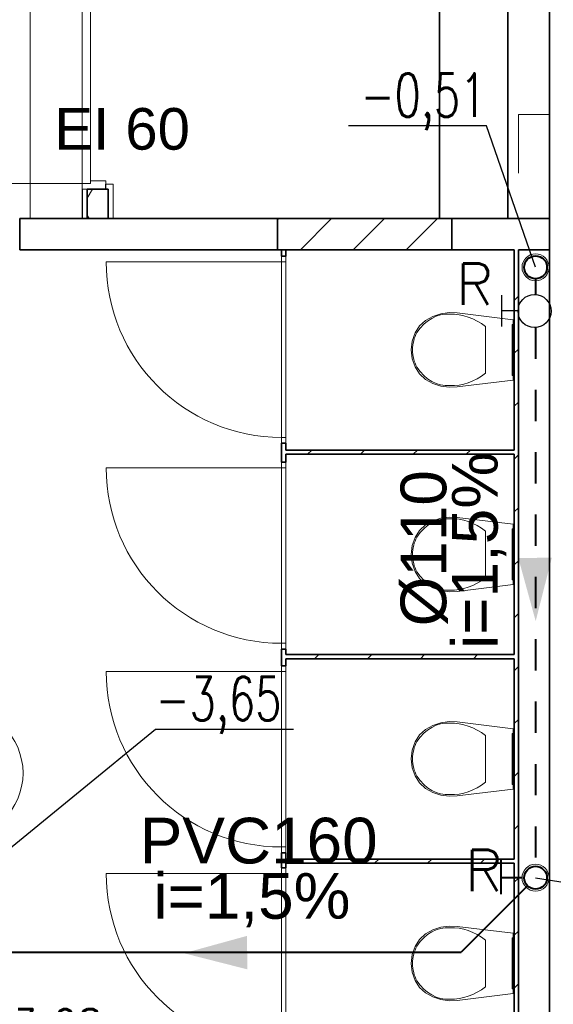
# Model space of a CAD drawing. Header units: millimetres. Extents: x -34676 to 172266, y 39940 to 476087.
# Tile 16 of 256: x 1745 to 4313, y 240180 to 244918. Entities that reach past the tile are written whole.
import ezdxf
from ezdxf import colors
from ezdxf.entities.mleader import LeaderData, LeaderLine
from ezdxf.lldxf.tags import DXFTag
from ezdxf.math import Vec2, Vec3

# ---------------------------------------------------------------- set-up
doc = ezdxf.new("R2010")
doc.units = ezdxf.units.MM
doc.header["$MEASUREMENT"] = 0
doc.linetypes.add('DASHED', pattern=[2, 1, -1])
doc.linetypes.add('Przerywana', pattern=[5.644444, 2.822222, -2.822222])
for name, color, linetype, lineweight in [('# nr wpustów', 200, 'Continuous', 9), ('##pion ks', 7, 'Continuous', 20), ('#ks', 34, 'Continuous', 30)]:
    doc.layers.add(name, color=color, linetype=linetype, lineweight=lineweight)
for name, color, linetype in [('#IS_opisy', 7, 'Continuous'), ('#podkład', 252, 'Continuous'), ('2D - Rysunki i Obrazki', 7, 'Continuous'), ('Drzwi Archicad', 7, 'Continuous'), ('Instalacje - Elektryczne', 7, 'Continuous'), ('IS_Text_Pion_Wodociag', 7, 'Continuous'), ('Konstrukcja - Ściany działowe', 7, 'Continuous'), ('Konstrukcja - Ściany zewnętrzne', 7, 'Continuous'), ('ODCINKI', 7, 'Continuous'), ('WEZLY', 7, 'Continuous'), ('Wnętrze - Wyposażenie', 7, 'Continuous'), ('Znaczniki drzwi Archicada', 7, 'Continuous')]:
    doc.layers.add(name, color=color, linetype=linetype)
doc.styles.add('Arial', font='arial.ttf', dxfattribs={"height": 0.2})
doc.styles.get("Standard").update_dxf_attribs({"font": 'arial.ttf'})
doc.styles.add('STYL_AUTOMATYCZNY_1', font='arial.ttf')
tags = doc.linetypes.add('SOLID', pattern=[10, 10, 0]).pattern_tags.tags
tags[6:7] = [DXFTag(74, 4), DXFTag(75, 0), DXFTag(340, '0'), DXFTag(46, 0.0), DXFTag(50, 0.0), DXFTag(44, 0.0), DXFTag(45, 0.0)]
tags[4:5] = [DXFTag(74, 4), DXFTag(75, 0), DXFTag(340, '0'), DXFTag(46, 0.0), DXFTag(50, 0.0), DXFTag(44, 0.0), DXFTag(45, 0.0)]
pattern_1 = [(45, (-208051.03, 747718.21), (-127.27922, 127.27922), [])]

# ---------------------------------------------------------------- blocks, each defined once
blk = doc.blocks.new('ttggg')
at = {"layer": '# nr wpustów', "color": 34, "linetype": 'Continuous', "lineweight": 30}
for p, q in [((-0.0997, 0.0844), (0.0016, 0.0844)), ((-0.049, 0.0327), (-0.049, 0.0844))]:
    blk.add_line(p, q, dxfattribs=at)
blk.add_circle((-0.049, -0.0204), 0.0531, dxfattribs=at)
blk = doc.blocks.new('SDFGHB')
at = {"layer": 'Konstrukcja - Ściany działowe', "linetype": 'Continuous', "lineweight": 13}
h = blk.add_hatch(dxfattribs=at)
h.set_pattern_fill('Izolacja_miękka_0001', color=252, style=0, pattern_type=2)
h.set_pattern_definition([(60, (-208051.03, 747718.21), (-129.90381, 75), []), (120, (-208051.03, 747718.21), (129.90381, 75), [])])
h.paths.add_polyline_path([(47092.6, 464101.5), (47092.6, 463960.5), (47192.6, 463960.5), (47192.6, 464101.5), (47182.6, 464101.5)])
h = blk.add_hatch(dxfattribs=at)
h.set_pattern_fill('Bloczki_ceramiczne_0001', color=252, style=0, pattern_type=2)
h.set_pattern_definition(pattern_1)
h.paths.add_polyline_path([(48007.6, 463960.5), (48007.6, 463810.5), (48847.6, 463810.5), (48847.6, 463960.5)])
h = blk.add_hatch(dxfattribs=at)
h.set_pattern_fill('Bloczki_ceramiczne_0001', color=252, style=0, pattern_type=2)
h.set_pattern_definition(pattern_1)
h.paths.add_polyline_path([(49167.6, 458910.5), (49167.6, 463810.5), (49147.6, 463810.5), (49147.6, 458910.5)])
h = blk.add_hatch(dxfattribs=at)
h.set_pattern_fill('Bloczki_ceramiczne_0001', color=252, style=0, pattern_type=2)
h.set_pattern_definition(pattern_1)
h.paths.add_polyline_path([(48027.6, 462788.9), (48047.6, 462788.9), (48047.6, 462879.7), (48027.6, 462879.7)])
h = blk.add_hatch(dxfattribs=at)
h.set_pattern_fill('Bloczki_ceramiczne_0001', color=252, style=0, pattern_type=2)
h.set_pattern_definition(pattern_1)
h.paths.add_polyline_path([(48047.6, 462826.5), (49147.6, 462826.5), (49147.6, 462846.5), (48047.6, 462846.5)])
h = blk.add_hatch(dxfattribs=at)
h.set_pattern_fill('Bloczki_ceramiczne_0001', color=252, style=0, pattern_type=2)
h.set_pattern_definition(pattern_1)
h.paths.add_polyline_path([(48027.6, 461808.6), (48047.6, 461808.6), (48047.6, 461888.9), (48027.6, 461888.9)])
h = blk.add_hatch(dxfattribs=at)
h.set_pattern_fill('Bloczki_ceramiczne_0001', color=252, style=0, pattern_type=2)
h.set_pattern_definition(pattern_1)
h.paths.add_polyline_path([(48047.6, 461842.5), (49147.6, 461842.5), (49147.6, 461862.5), (48047.6, 461862.5)])
h = blk.add_hatch(dxfattribs=at)
h.set_pattern_fill('Bloczki_ceramiczne_0001', color=252, style=0, pattern_type=2)
h.set_pattern_definition(pattern_1)
h.paths.add_polyline_path([(48027.6, 460908.6), (48027.6, 460837.1), (48047.6, 460837.1), (48047.6, 460908.6)])
h = blk.add_hatch(dxfattribs=at)
h.set_pattern_fill('Bloczki_ceramiczne_0001', color=252, style=0, pattern_type=2)
h.set_pattern_definition(pattern_1)
h.paths.add_polyline_path([(48047.6, 460858.5), (49147.6, 460858.5), (49147.6, 460878.5), (48047.6, 460878.5)])
at = {"color": 252, "linetype": 'Continuous', "lineweight": 35, "ltscale": 100, "flags": 128}
blk.add_lwpolyline([(48788, 466167.5), (49317.3, 466167.5), (49317.3, 465483.9), (49117, 465483.9), (49117, 463960.5), (48788, 463960.5)], close=True, dxfattribs=at)
for points in [[(48847.6, 463960.5), (48007.6, 463960.5)], [(48007.6, 463810.5), (48847.6, 463810.5)]]:
    blk.add_lwpolyline(points, dxfattribs=at)
at = {"layer": '2D - Rysunki i Obrazki', "color": 252, "linetype": 'Continuous', "lineweight": 13, "ltscale": 100, "flags": 128}
blk.add_lwpolyline([(46817.6, 467790.5), (49317.6, 467790.5), (49317.6, 463960.5), (46817.6, 463960.5)], close=True, dxfattribs=at)
at = {"layer": 'Drzwi Archicad', "color": 252, "linetype": 'Continuous', "lineweight": 13, "ltscale": 100}
for p, q in [((47067.6, 465053.5), (47067.6, 464129.5)), ((47107.6, 464129.5), (47107.6, 465053.5)), ((47067.6, 464129.5), (46143.6, 464129.5)), ((47067.6, 464101.5), (47067.6, 464129.5)), ((47067.6, 464129.5), (47107.6, 464129.5)), ((47067.6, 464129.5), (47107.6, 464129.5)), ((47107.6, 464129.5), (47107.6, 464141.5)), ((47107.6, 464141.5), (47182.6, 464141.5)), ((47182.6, 464141.5), (47182.6, 464101.5)), ((47182.6, 464126.5), (47217.6, 464126.5)), ((47217.6, 464101.5), (47217.6, 464126.5)), ((47182.6, 464101.5), (47067.6, 464101.5)), ((47067.6, 464101.5), (47092.6, 464101.5)), ((47067.6, 464101.5), (47092.6, 464101.5)), ((48027.6, 463751.7), (47183.6, 463751.7)), ((48047.6, 463779.7), (48027.6, 463779.7)), ((48027.6, 463779.7), (48027.6, 463751.7)), ((48027.6, 463751.7), (48047.6, 463751.7)), ((48027.6, 462907.7), (48027.6, 463751.7)), ((48027.6, 463751.7), (48047.6, 463751.7)), ((48047.6, 463739.7), (48047.6, 463779.7)), ((48047.6, 463751.7), (48047.6, 463739.7)), ((48047.6, 463751.7), (48047.6, 462907.7)), ((48047.6, 462907.7), (48027.6, 462907.7)), ((48027.6, 462907.7), (48027.6, 462879.7)), ((48047.6, 462907.7), (48027.6, 462907.7)), ((48047.6, 462919.7), (48047.6, 462907.7)), ((48047.6, 462879.7), (48047.6, 462919.7)), ((48027.6, 462879.7), (48047.6, 462879.7)), ((48047.6, 462788.9), (48027.6, 462788.9)), ((48027.6, 462788.9), (48027.6, 462760.9)), ((48047.6, 462748.9), (48047.6, 462788.9)), ((48027.6, 462760.9), (47183.6, 462760.9)), ((48027.6, 462760.9), (48047.6, 462760.9)), ((48027.6, 461916.9), (48027.6, 462760.9)), ((48027.6, 462760.9), (48047.6, 462760.9)), ((48047.6, 462760.9), (48047.6, 462748.9)), ((48047.6, 462760.9), (48047.6, 461916.9)), ((48047.6, 461916.9), (48027.6, 461916.9)), ((48027.6, 461916.9), (48027.6, 461888.9)), ((48047.6, 461916.9), (48027.6, 461916.9)), ((48027.6, 461888.9), (48047.6, 461888.9)), ((48047.6, 461928.9), (48047.6, 461916.9)), ((48047.6, 461888.9), (48047.6, 461928.9)), ((48047.6, 461808.6), (48027.6, 461808.6)), ((48027.6, 461808.6), (48027.6, 461780.6)), ((48047.6, 461768.6), (48047.6, 461808.6)), ((48027.6, 461780.6), (47183.6, 461780.6)), ((48027.6, 461780.6), (48047.6, 461780.6)), ((48027.6, 460936.6), (48027.6, 461780.6)), ((48027.6, 461780.6), (48047.6, 461780.6)), ((48047.6, 461780.6), (48047.6, 461768.6)), ((48047.6, 461780.6), (48047.6, 460936.6)), ((48047.6, 460948.6), (48047.6, 460936.6)), ((48047.6, 460908.6), (48047.6, 460948.6)), ((48047.6, 460936.6), (48027.6, 460936.6)), ((48027.6, 460936.6), (48027.6, 460908.6)), ((48047.6, 460936.6), (48027.6, 460936.6)), ((48027.6, 460908.6), (48047.6, 460908.6)), ((48027.6, 460809.1), (47183.6, 460809.1)), ((48047.6, 460837.1), (48027.6, 460837.1)), ((48027.6, 460837.1), (48027.6, 460809.1)), ((48027.6, 460809.1), (48047.6, 460809.1)), ((48027.6, 459965.1), (48027.6, 460809.1)), ((48027.6, 460809.1), (48047.6, 460809.1)), ((48047.6, 460797.1), (48047.6, 460837.1)), ((48047.6, 460809.1), (48047.6, 460797.1)), ((48047.6, 460809.1), (48047.6, 459965.1))]:
    blk.add_line(p, q, dxfattribs=at)
at = {"layer": 'Drzwi Archicad', "color": 252, "linetype": 'Continuous', "lineweight": 35, "ltscale": 100}
for p, q in [((47092.6, 464101.5), (47182.6, 464101.5)), ((47092.6, 464101.5), (47182.6, 464101.5)), ((48027.6, 463779.7), (48047.6, 463779.7)), ((48027.6, 463779.7), (48047.6, 463779.7)), ((48027.6, 462879.7), (48047.6, 462879.7)), ((48027.6, 462879.7), (48047.6, 462879.7)), ((48027.6, 462788.9), (48047.6, 462788.9)), ((48027.6, 462788.9), (48047.6, 462788.9)), ((48027.6, 461888.9), (48047.6, 461888.9)), ((48027.6, 461888.9), (48047.6, 461888.9)), ((48027.6, 461808.6), (48047.6, 461808.6)), ((48027.6, 461808.6), (48047.6, 461808.6)), ((48027.6, 460908.6), (48047.6, 460908.6)), ((48027.6, 460908.6), (48047.6, 460908.6)), ((48027.6, 460837.1), (48047.6, 460837.1)), ((48027.6, 460837.1), (48047.6, 460837.1))]:
    blk.add_line(p, q, dxfattribs=at)
at = {"layer": 'Drzwi Archicad', "color": 252, "linetype": 'Continuous', "lineweight": 13, "ltscale": 100}
for centre, radius, start, end in [((47067.6, 464129.5), 924, 90, 180), ((48027.6, 463751.7), 844, 180, 270), ((48027.6, 462760.9), 844, 180, 270), ((48027.6, 461780.6), 844, 180, 270), ((48027.6, 460809.1), 844, 180, 270)]:
    blk.add_arc(centre, radius, start, end, dxfattribs=at)
at = {"layer": 'Instalacje - Elektryczne', "color": 252, "linetype": 'Przerywana', "lineweight": 20, "ltscale": 100, "flags": 128}
blk.add_lwpolyline([(49167.6, 464460.5), (49167.6, 463960.5), (49317.6, 463960.5), (49317.6, 464460.5)], close=True, dxfattribs=at)
at = {"layer": 'Konstrukcja - Ściany działowe', "color": 252, "linetype": 'Continuous', "lineweight": 13, "ltscale": 100}
for p, q in [((47182.6, 464126.5), (47217.6, 464126.5)), ((47217.6, 464101.5), (47217.6, 464126.5)), ((47067.6, 464101.5), (47092.6, 464101.5))]:
    blk.add_line(p, q, dxfattribs=at)
at = {"layer": 'Konstrukcja - Ściany działowe', "color": 252, "linetype": 'Continuous', "lineweight": 25, "ltscale": 100}
blk.add_line((47182.6, 464101.5), (47182.6, 464126.5), dxfattribs=at)
at = {"layer": 'Konstrukcja - Ściany działowe', "color": 252, "linetype": 'Continuous', "lineweight": 35, "ltscale": 100}
for p, q in [((47092.6, 464101.5), (47092.6, 463960.5)), ((47092.6, 464101.5), (47182.6, 464101.5)), ((47192.6, 464101.5), (47182.6, 464101.5)), ((47192.6, 463960.5), (47192.6, 464101.5)), ((46767.6, 463960.5), (46767.6, 463810.5)), ((48007.6, 463960.5), (48007.6, 463810.5)), ((48847.6, 463960.5), (48847.6, 463810.5)), ((48027.6, 463779.7), (48047.6, 463779.7)), ((48027.6, 462879.7), (48047.6, 462879.7)), ((48027.6, 462788.9), (48047.6, 462788.9)), ((48027.6, 461888.9), (48047.6, 461888.9)), ((48027.6, 461808.6), (48047.6, 461808.6)), ((48027.6, 460908.6), (48047.6, 460908.6)), ((48027.6, 460837.1), (48047.6, 460837.1))]:
    blk.add_line(p, q, dxfattribs=at)
at = {"layer": 'Konstrukcja - Ściany działowe', "color": 252, "linetype": 'Continuous', "lineweight": 25, "ltscale": 100, "flags": 128}
for points in [[(47067.6, 464101.5), (47067.6, 463960.5)], [(47192.6, 463960.5), (47217.6, 463960.5)]]:
    blk.add_lwpolyline(points, dxfattribs=at)
at = {"layer": 'Konstrukcja - Ściany działowe', "color": 252, "linetype": 'Continuous', "lineweight": 13, "ltscale": 100, "flags": 128}
for points in [[(47217.6, 463960.5), (47217.6, 464101.5)], [(47067.6, 463960.5), (47092.6, 463960.5)]]:
    blk.add_lwpolyline(points, dxfattribs=at)
at = {"layer": 'Konstrukcja - Ściany działowe', "color": 252, "linetype": 'Continuous', "lineweight": 35, "ltscale": 100, "flags": 128}
for points in [[(48007.6, 463960.5), (46767.6, 463960.5)], [(47092.6, 463960.5), (47192.6, 463960.5)], [(49317.6, 463960.5), (48847.6, 463960.5)], [(49317.6, 463810.5), (49317.6, 463960.5)], [(46767.6, 463810.5), (48007.6, 463810.5)], [(48047.6, 463810.5), (48027.6, 463810.5)], [(48027.6, 463810.5), (48027.6, 463779.7)], [(48047.6, 463779.7), (48047.6, 463810.5)], [(48847.6, 463810.5), (49147.6, 463810.5)], [(49147.6, 463810.5), (49147.6, 462846.5)], [(49167.6, 463810.5), (49317.6, 463810.5)], [(49167.6, 458910.5), (49167.6, 463810.5)], [(48027.6, 462879.7), (48027.6, 462788.9)], [(48047.6, 462846.5), (48047.6, 462879.7)], [(49147.6, 462846.5), (48047.6, 462846.5)], [(48047.6, 462788.9), (48047.6, 462826.5)], [(48047.6, 462826.5), (49147.6, 462826.5)], [(49147.6, 462826.5), (49147.6, 461862.5)], [(48027.6, 461888.9), (48027.6, 461808.6)], [(48047.6, 461862.5), (48047.6, 461888.9)], [(49147.6, 461862.5), (48047.6, 461862.5)], [(48047.6, 461808.6), (48047.6, 461842.5)], [(48047.6, 461842.5), (49147.6, 461842.5)], [(49147.6, 461842.5), (49147.6, 460878.5)], [(48027.6, 460908.6), (48027.6, 460837.1)], [(48047.6, 460878.5), (48047.6, 460908.6)], [(49147.6, 460878.5), (48047.6, 460878.5)], [(48047.6, 460837.1), (48047.6, 460858.5)], [(48047.6, 460858.5), (49147.6, 460858.5)], [(49147.6, 460858.5), (49147.6, 459894.5)]]:
    blk.add_lwpolyline(points, dxfattribs=at)
at = {"layer": 'Konstrukcja - Ściany zewnętrzne', "color": 252, "linetype": 'Continuous', "lineweight": 35, "ltscale": 100, "flags": 128}
blk.add_lwpolyline([(49317.6, 466140.5), (49317.6, 458910.5)], dxfattribs=at)
at = {"layer": 'Wnętrze - Wyposażenie', "color": 252, "linetype": 'Continuous', "lineweight": 13, "ltscale": 100}
for p, q in [((49009.1, 463440.5), (49009.1, 463328.5)), ((49009.1, 463328.5), (49009.1, 463216.4)), ((49009.1, 462456.5), (49009.1, 462344.4)), ((49009.1, 462344.4), (49009.1, 462232.4)), ((49009.1, 461472.5), (49009.1, 461360.5)), ((49009.1, 461360.5), (49009.1, 461248.4)), ((49009.1, 460488.5), (49009.1, 460376.4)), ((49009.1, 460376.4), (49009.1, 460264.4))]:
    blk.add_line(p, q, dxfattribs=at)
at = {"layer": 'Wnętrze - Wyposażenie', "color": 252, "linetype": 'Continuous', "lineweight": 13, "ltscale": 100, "flags": 128}
for points in [[(48794.4, 463154.2), (48756.3, 463166.9), (48720.4, 463186.5), (48691.9, 463212.8), (48670.1, 463246.8), (48656.3, 463286.2), (48651.6, 463328.4), (48656.3, 463370.7), (48670.1, 463410.1), (48691.9, 463444.1), (48720.4, 463470.4), (48756.3, 463490), (48794.4, 463502.7), (48833.7, 463508.4), (48873.3, 463506.8), (49141.6, 463473.5), (49141.6, 463183.5), (48873.3, 463150.1), (48833.7, 463148.5)], [(49141.6, 463451.5), (49141.6, 463205.5), (49136.6, 463205.5), (49136.6, 463451.5)], [(48794.4, 462170.2), (48756.3, 462182.9), (48720.4, 462202.5), (48691.9, 462228.8), (48670.1, 462262.8), (48656.3, 462302.2), (48651.6, 462344.4), (48656.3, 462386.7), (48670.1, 462426.1), (48691.9, 462460), (48720.4, 462486.4), (48756.3, 462505.9), (48794.4, 462518.7), (48833.7, 462524.3), (48873.3, 462522.7), (49141.6, 462489.4), (49141.6, 462199.4), (48873.3, 462166.1), (48833.7, 462164.5)], [(49141.6, 462467.4), (49141.6, 462221.4), (49136.6, 462221.4), (49136.6, 462467.4)], [(48794.4, 461186.2), (48756.3, 461198.9), (48720.4, 461218.5), (48691.9, 461244.8), (48670.1, 461278.8), (48656.3, 461318.2), (48651.6, 461360.4), (48656.3, 461402.7), (48670.1, 461442.1), (48691.9, 461476.1), (48720.4, 461502.4), (48756.3, 461522), (48794.4, 461534.7), (48833.7, 461540.4), (48873.3, 461538.8), (49141.6, 461505.5), (49141.6, 461215.5), (48873.3, 461182.1), (48833.7, 461180.5)], [(49141.6, 461483.5), (49141.6, 461237.5), (49136.6, 461237.5), (49136.6, 461483.5)], [(48794.4, 460202.2), (48756.3, 460214.9), (48720.4, 460234.5), (48691.9, 460260.8), (48670.1, 460294.8), (48656.3, 460334.2), (48651.6, 460376.4), (48656.3, 460418.7), (48670.1, 460458.1), (48691.9, 460492), (48720.4, 460518.4), (48756.3, 460537.9), (48794.4, 460550.7), (48833.7, 460556.3), (48873.3, 460554.7), (49141.6, 460521.4), (49141.6, 460231.4), (48873.3, 460198.1), (48833.7, 460196.5)], [(49141.6, 460499.4), (49141.6, 460253.4), (49136.6, 460253.4), (49136.6, 460499.4)]]:
    blk.add_lwpolyline(points, close=True, dxfattribs=at)
at = {"layer": 'Wnętrze - Wyposażenie', "color": 252, "linetype": 'Continuous', "lineweight": 13, "ltscale": 100}
for centre, major_axis, start_param, end_param in [((48825.9, 463236.4), (0, 264.2), 6.227458, 7.128046), ((48844.6, 463063), (0, 437.4), 5.753783, 6.306803), ((48764.3, 463327.6), (0, 142.5), 0.938292, 1.564935), ((48764.3, 463329.3), (0, 142.5), 1.576657, 2.203301), ((48825.9, 463420.5), (0, 264.2), 2.296735, 3.197324), ((48844.5, 463593.9), (0, 437.4), 3.117977, 3.670997), ((48825.9, 462252.4), (0, 264.2), 6.227458, 7.128046), ((48844.5, 462079), (0, 437.4), 5.753783, 6.306803), ((48764.3, 462343.6), (0, 142.5), 0.938292, 1.564935), ((48764.3, 462345.3), (0, 142.5), 1.576657, 2.203301), ((48825.9, 462436.5), (0, 264.2), 2.296735, 3.197324), ((48844.5, 462609.9), (0, 437.4), 3.117977, 3.670997), ((48825.9, 461268.4), (0, 264.2), 6.227458, 7.128046), ((48844.6, 461095), (0, 437.4), 5.753783, 6.306803), ((48764.3, 461359.6), (0, 142.5), 0.938292, 1.564935), ((48764.3, 461361.3), (0, 142.5), 1.576657, 2.203301), ((48825.9, 461452.5), (0, 264.2), 2.296735, 3.197324), ((48844.5, 461625.9), (0, 437.4), 3.117977, 3.670997), ((48825.9, 460284.4), (0, 264.2), 6.227458, 7.128046), ((48844.5, 460111), (0, 437.4), 5.753783, 6.306803), ((48764.3, 460375.6), (0, 142.5), 0.938292, 1.564935), ((48764.3, 460377.3), (0, 142.5), 1.576657, 2.203301), ((48825.9, 460468.5), (0, 264.2), 2.296735, 3.197324), ((48844.5, 460641.9), (0, 437.4), 3.117977, 3.670997)]:
    blk.add_ellipse(centre, major_axis=major_axis, ratio=0.744822, start_param=start_param, end_param=end_param, dxfattribs=at)
at = {"layer": 'Znaczniki drzwi Archicada', "color": 252, "linetype": 'Continuous', "lineweight": 35, "insert": (46934.4, 464289.3), "char_height": 200, "attachment_point": 7, "style": 'STYL_AUTOMATYCZNY_1'}
blk.add_mtext('\\A1;{\\pql;\\pt0;\\fArial|b0|i0|c238|p0;\\W1.000000;EI 60\\fArial|b0|i0|c238|p0;\\W1.000000;\\fArial|b0|i0|c238|p0;\\H0.666667x;\\W1.000000;\\fArial|b0|i0|c238|p0;\\H1.500000x;\\W1.000000;}', dxfattribs=at)

msp = doc.modelspace()

# ---------------------------------------------------------------- linework, layer by layer
at = {"layer": '#ks', "color": 34, "linetype": 'DASHED', "lineweight": 40, "ltscale": 150}
for p, q in [((4227.8, 243671.1), (4227.8, 243595.4)), ((4227.8, 243436.3), (4227.8, 240844))]:
    msp.add_line(p, q, dxfattribs=at)
at = {"layer": '#ks', "color": 34, "lineweight": 40}
for p, q in [((4062.5, 240709.5), (4062.5, 240874.5)), ((4162.8, 240789), (4062.5, 240789)), ((4189, 240750.1), (3870.1, 240431.2)), ((-4543.7, 240431.2), (3870.1, 240431.2))]:
    msp.add_line(p, q, dxfattribs=at)
at = {"layer": '#ks', "color": 34, "lineweight": 5}
for centre in [(4227.8, 243726.1), (4227.8, 240789)]:
    msp.add_circle(centre, 65, dxfattribs=at)
at = {"layer": '#ks', "color": 34, "lineweight": 40}
for centre in [(4227.8, 243726.1), (4227.8, 240789)]:
    msp.add_circle(centre, 55, dxfattribs=at)
at = {"layer": 'IS_Text_Pion_Wodociag', "color": 7, "linetype": 'SOLID', "lineweight": 18, "ltscale": 10}
msp.add_ellipse((1437.5, 241292.8), major_axis=(324, 0), ratio=0.983333, dxfattribs=at)
at = {"layer": 'WEZLY', "color": 34, "lineweight": 40}
for points in [[(4144.9, 242327.5), (4306.1, 242329.1), (4228.4, 242023.9)], [(2839.4, 240509.3), (2840.9, 240348.2), (2535.8, 240425.8)]]:
    msp.add_solid(points, dxfattribs=at)

# ---------------------------------------------------------------- block references
at = {"layer": '#podkład'}
msp.add_blockref('SDFGHB', (-45022.1, -219999.6), dxfattribs=at)
at = {"layer": 'ODCINKI', "color": 34, "lineweight": 30, "xscale": 1500, "yscale": 1500, "zscale": 1500, "rotation": 89.63771993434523}
msp.add_blockref('ttggg', (4192.9, 243589.6), dxfattribs=at)

# ---------------------------------------------------------------- texts
at = {"layer": '##pion ks', "color": 7, "linetype": 'Continuous', "lineweight": 30, "char_height": 200, "width": 240.82, "attachment_point": 1, "style": 'Arial'}
for insert in [(3844.4, 243745.2, 9981), (3888, 240924, 9981)]:
    msp.add_mtext('\\Fromans.shx;\\T0.75;R', dxfattribs=dict(at, insert=insert))
at = {"layer": 'IS_Text_Pion_Wodociag', "color": 7, "linetype": 'SOLID', "lineweight": 18, "ltscale": 10, "char_height": 220, "attachment_point": 8, "rotation": 90}
for s, insert in [('i=1,5%', (4086.4, 242364)), ('%%C110', (3806.5, 242374.4))]:
    msp.add_mtext(s, dxfattribs=dict(at, insert=insert))
at = {"layer": 'IS_Text_Pion_Wodociag', "color": 7, "linetype": 'SOLID', "lineweight": 18, "ltscale": 10, "char_height": 220, "attachment_point": 8}
for s, insert in [('PVC160', (2895.7, 240854.5)), ('i=1,5%', (2862.9, 240550.7))]:
    msp.add_mtext(s, dxfattribs=dict(at, insert=insert))

# ---------------------------------------------------------------- leaders
at = {"layer": '#IS_opisy', "color": 7, "lineweight": 13}
ml = msp.add_multileader_mtext('Standard', dxfattribs=at)
ml.set_content('\\Fromans|c238;\\W0.7;\\A1;-0,51', color=7)
ml.set_leader_properties()
ml.build(insert=Vec2(0, 0))
ml.multileader.update_dxf_attribs({"text_left_attachment_type": 5, "text_right_attachment_type": 5, "dogleg_length": 0.36, "arrow_head_size": 0.18})
ctx = ml.context
ctx.base_point, ctx.char_height, ctx.arrow_head_size, ctx.landing_gap_size, ctx.plane_origin = Vec3(3409.6, 244407.6), 210, 0.18, 0.09, Vec3(-710839.5, 662830.4)
ctx.left_attachment, ctx.right_attachment, ctx.text_align_type = 5, 5, 2
notes = []
notes.append((ctx, [(0, (1, 1, 0), (3991.2, 244407.6), (-1, 0), 0.36, [(0, [(4227.8, 243726.1)], 0, [])])]))
ctx.mtext.insert, ctx.mtext.alignment = Vec3(3990.7, 244659.6), 3
ml = msp.add_multileader_mtext('Standard', dxfattribs=at)
ml.set_content('\\Fromans|c238;\\W0.7;\\A1;-3,65', color=7)
ml.set_leader_properties()
ml.build(insert=Vec2(0, 0))
ml.multileader.update_dxf_attribs({"text_left_attachment_type": 5, "text_right_attachment_type": 5, "dogleg_length": 0.36, "arrow_head_size": 0.18})
ctx = ml.context
ctx.base_point, ctx.char_height, ctx.arrow_head_size, ctx.landing_gap_size, ctx.plane_origin = Vec3(2399.5, 241503.8), 210, 0.18, 0.09, Vec3(-711641, 658566.6)
ctx.left_attachment, ctx.right_attachment = 5, 5
notes.append((ctx, [(0, (1, 1, 0), (2399.2, 241503.8), (1, 0), 0.36, [(0, [(1525.4, 240789)], 0, [])])]))
ctx.mtext.insert = Vec3(2399.6, 241755.8)
ml = msp.add_multileader_mtext('Standard', dxfattribs=at)
ml.set_content('\\Fromans|c238;\\H0.95x;\\W0.7;\\A1;\\S-0,55/-3,63 ;', color=7)
ml.set_leader_properties()
ml.build(insert=Vec2(0, 0))
ml.multileader.update_dxf_attribs({"text_left_attachment_type": 5, "text_right_attachment_type": 5, "dogleg_length": 0.36, "arrow_head_size": 0.18})
ctx = ml.context
ctx.base_point, ctx.char_height, ctx.arrow_head_size, ctx.landing_gap_size, ctx.plane_origin = Vec3(5317.4, 240614.3), 210, 0.18, 0.09, Vec3(-709659.8, 658520.5)
ctx.left_attachment, ctx.right_attachment = 5, 5
notes.append((ctx, [(0, (1, 1, 0), (5317, 240614.3), (1, 0), 0.36, [(0, [(4227.8, 240789)], 0, [])])]))
ctx.mtext.insert = Vec3(5317.5, 241197.8)
ml = msp.add_multileader_mtext('Standard', dxfattribs=at)
ml.set_content('\\Fromans|c238;\\W0.7;\\A1;-3,68', color=7)
ml.set_leader_properties()
ml.build(insert=Vec2(0, 0))
ml.multileader.update_dxf_attribs({"text_left_attachment_type": 5, "text_right_attachment_type": 5, "dogleg_length": 0.36, "arrow_head_size": 0.18})
ctx = ml.context
ctx.base_point, ctx.char_height, ctx.arrow_head_size, ctx.landing_gap_size, ctx.plane_origin = Vec3(1542.3, 239905.1), 210, 0.18, 0.09, Vec3(-712498.3, 657347.9)
ctx.left_attachment, ctx.right_attachment = 5, 5
notes.append((ctx, [(0, (1, 1, 0), (1542, 239905.1), (1, 0), 0.36, [(0, [(1167.7, 240431.2)], 0, [])])]))
ctx.mtext.insert = Vec3(1542.4, 240157.1)
for ctx, leaders in notes:
    for number, flags, end, landing, length, lines in leaders:
        leader = LeaderData()
        leader.index, (leader.has_last_leader_line, leader.has_dogleg_vector, leader.attachment_direction) = number, flags
        leader.last_leader_point, leader.dogleg_vector, leader.dogleg_length = Vec3(end), Vec3(landing), length
        for number, points, colour, breaks in lines:
            line = LeaderLine()
            line.index, line.vertices, line.color, line.breaks = number, Vec3.list(points), colors.encode_raw_color(colour), breaks
            leader.lines.append(line)
        ctx.leaders.append(leader)

doc.saveas('drawing.dxf')
